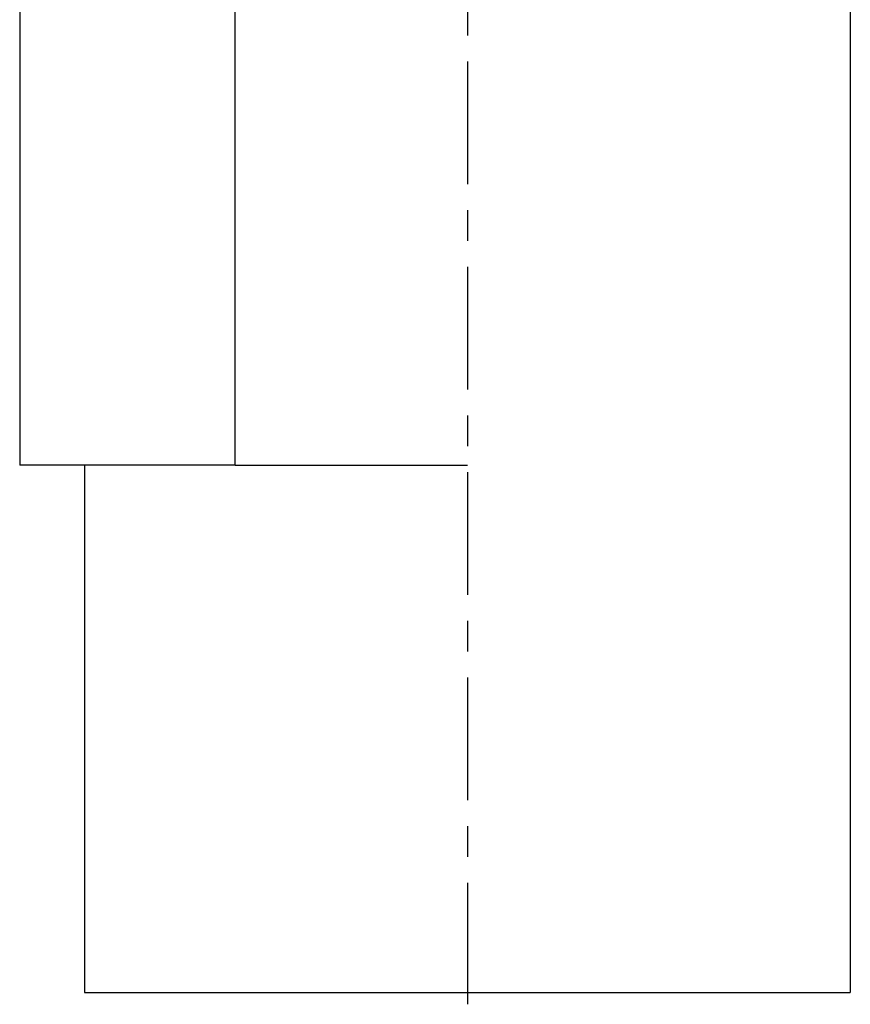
# Model space of a CAD drawing. Extents: x -1.73 to 1.71, y -0.04 to 7.54.
# Tile 1 of 12: x -1.73 to 1.48, y -0.04 to 3.75. Entities that reach past the tile are written whole.
import ezdxf

# ---------------------------------------------------------------- set-up
doc = ezdxf.new("R2010")
doc.units = 0
doc.header["$MEASUREMENT"] = 0
doc.linetypes.add('CHAIN', pattern=[0.7087, 0.4724, -0.0591, 0.1181, -0.0591])
doc.layers.get('0').update_dxf_attribs({"linetype": 'CONTINUOUS'})

msp = doc.modelspace()

# ---------------------------------------------------------------- linework, layer by layer
at = {"linetype": 'CHAIN'}
msp.add_line((0, 7.5375), (0, -0.045), dxfattribs=at)
for p, q in [((1.475, 5.3125), (1.475, 0)), ((-1.725, 5.2188), (-1.725, 2.0312)), ((-0.8944, 2.0312), (-0.8944, 5.2188)), ((-0.8944, 2.0312), (-1.725, 2.0312)), ((-1.475, 2.0312), (-1.475, 0)), ((-0.8944, 2.0312), (0, 2.0312)), ((-1.475, 0), (1.475, 0))]:
    msp.add_line(p, q)

doc.saveas('drawing.dxf')
